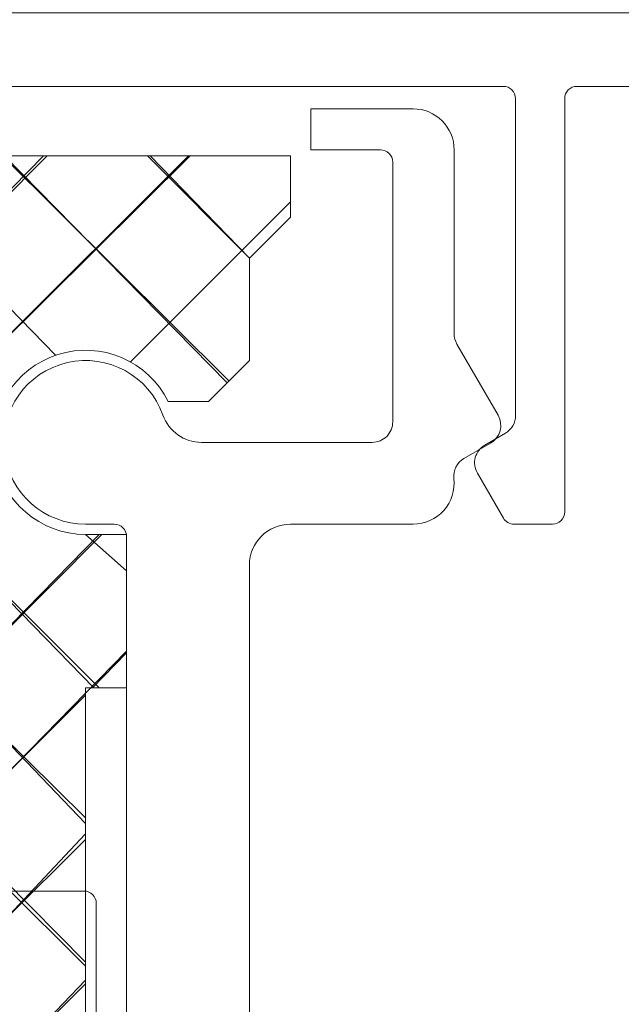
# Model space of a CAD drawing. Header units: inches. Extents: x -647532 to 3008597, y -136987 to 2557681.
# Tile 132 of 153: x 50114 to 50129, y 48798 to 48822. Entities that reach past the tile are written whole.
import ezdxf
from ezdxf import colors
from ezdxf.entities.mleader import LeaderData, LeaderLine
from ezdxf.enums import TextEntityAlignment as Align
from ezdxf.math import Vec2, Vec3

# ---------------------------------------------------------------- set-up
doc = ezdxf.new("R2010")
doc.units = ezdxf.units.IN
doc.header["$MEASUREMENT"] = 0
doc.layers.add('ARCH', color=8, linetype='Continuous')
for name, color, linetype, lineweight in [('FURN', 8, 'Continuous', 5), ('FURN-HATCH', 8, 'Continuous', 5), ('YD-EXTERNAL 1', 8, 'Continuous', 5)]:
    doc.layers.add(name, color=color, linetype=linetype, lineweight=lineweight)
doc.styles.add('ARIAL', font='arial.ttf')
doc.styles.get("Standard").update_dxf_attribs({"font": 'arial.ttf'})

# ---------------------------------------------------------------- blocks, each defined once
blk = doc.blocks.new('BIAL-IT1I-KGD-001-IN-DWG-141 LEVEL 2 - OVERALL FIRE EXIT PLAN$0$A$C4C907AF7')
at = {"lineweight": -3, "ltscale": 1000}
h = blk.add_hatch(dxfattribs=at)
h.set_pattern_fill('ANSI37', color=256, scale=20, angle=-90.00000000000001, style=0)
h.set_pattern_definition([(315, (-27377983.44784665, 26829446.45019762), (1.767766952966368, 1.767766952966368), []), (44.99999999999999, (-27377983.44784665, 26829446.45019762), (-1.767766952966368, 1.767766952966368), [])])
edge = h.paths.add_edge_path()
edge.add_line((63.5001831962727, 124.5619116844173), (64.50018314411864, 124.5619116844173))
edge.add_ellipse((64.50018314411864, 125.0619116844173), major_axis=(0.3535533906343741, -0.3535533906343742), ratio=0.9999999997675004, start_angle=314.9999999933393, end_angle=494.9999999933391)
edge.add_line((64.50018314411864, 125.5619116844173), (67.00018314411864, 125.5619116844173))
edge.add_ellipse((67.00018314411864, 125.0619116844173), major_axis=(0.3535533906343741, -0.3535533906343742), ratio=0.9999999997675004, start_angle=134.9999999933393, end_angle=314.9999999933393)
edge.add_line((67.00018314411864, 124.5619116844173), (67.50018313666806, 124.5619116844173))
edge.add_ellipse((69.00018313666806, 124.5619116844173), major_axis=(1.060660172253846, 1.060660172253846), ratio=0.9999999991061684, start_angle=134.9999999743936, end_angle=225.0000000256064)
edge.add_line((69.00018313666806, 123.0619116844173), (71.00018313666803, 123.0619116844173))
edge.add_ellipse((71.00018313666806, 124.5619116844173), major_axis=(1.060660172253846, -1.060660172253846), ratio=0.999999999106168, start_angle=314.9999999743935, end_angle=405.0000000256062)
edge.add_line((72.50018313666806, 124.5619116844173), (73.00018314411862, 124.5619116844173))
edge.add_ellipse((73.00018314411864, 125.0619116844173), major_axis=(0.3535533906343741, -0.3535533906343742), ratio=0.9999999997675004, start_angle=314.9999999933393, end_angle=494.9999999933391)
edge.add_line((73.00018314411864, 125.5619116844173), (75.50018313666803, 125.5619116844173))
edge.add_ellipse((75.50018313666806, 125.0619116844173), major_axis=(0.3535533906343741, -0.3535533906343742), ratio=0.9999999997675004, start_angle=134.9999999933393, end_angle=314.9999999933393)
edge.add_line((75.50018313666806, 124.5619116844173), (76.50018313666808, 124.5619116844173))
edge.add_line((76.50018313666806, 124.5619116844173), (76.50018312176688, 120.5619116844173))
edge.add_line((76.5001831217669, 120.5619116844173), (74.98688907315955, 120.5619116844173))
edge.add_ellipse((74.98688907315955, 120.0619116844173), major_axis=(0.3535533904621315, -0.3535533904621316), ratio=1, start_angle=135, end_angle=255.0000000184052)
edge.add_line((74.55387637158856, 119.8119116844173), (75.85291448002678, 117.5619116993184))
edge.add_line((75.85291448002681, 117.5619116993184), (74.1431920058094, 117.5619116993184))
edge.add_line((74.1431920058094, 117.5619116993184), (73.02505196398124, 119.545249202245))
edge.add_ellipse((72.14896168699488, 119.0631021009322), major_axis=(0.7071067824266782, -0.7071067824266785), ratio=0.9999999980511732, start_angle=73.82572674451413, end_angle=209.2398824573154)
edge.add_line((71.18655439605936, 119.334712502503), (70.66745572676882, 117.5619116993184))
edge.add_line((70.66745572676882, 117.5619116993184), (69.3259736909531, 117.5619116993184))
edge.add_line((69.3259736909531, 117.5619116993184), (68.98239804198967, 118.6940810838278))
edge.add_ellipse((68.50018309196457, 118.5619117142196), major_axis=(0.3535533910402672, 0.3535533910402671), ratio=0.9999999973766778, start_angle=-29.67233578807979, end_angle=119.6723666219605)
edge.add_line((68.01796807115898, 118.6940808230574), (67.67439251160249, 117.5619116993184))
edge.add_line((67.67439251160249, 117.5619116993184), (66.32597370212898, 117.5619116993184))
edge.add_line((66.32597370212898, 117.5619116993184), (65.9823981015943, 118.6940809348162))
edge.add_ellipse((65.50018311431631, 118.561911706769), major_axis=(0.3535533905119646, 0.3535533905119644), ratio=0.999999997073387, start_angle=-29.67235256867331, end_angle=119.6723608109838)
edge.add_line((65.01796810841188, 118.6940808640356), (64.67439251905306, 117.5619116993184))
edge.add_line((64.67439251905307, 117.5619116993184), (63.5001831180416, 117.5619116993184))
edge.add_line((63.5001831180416, 117.5619116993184), (63.50018319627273, 124.5619116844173))
edge = h.paths.add_edge_path()
edge.add_line((63.5001831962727, 136.5619116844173), (65.0001831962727, 136.5619116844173))
edge.add_line((65.0001831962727, 136.5619116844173), (66.0001831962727, 135.5619116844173))
edge.add_line((66.0001831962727, 135.5619116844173), (68.5001831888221, 135.5619116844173))
edge.add_line((68.50018318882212, 135.5619116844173), (69.50018318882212, 134.5619116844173))
edge.add_line((69.50018318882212, 134.5619116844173), (69.50018318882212, 133.577283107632))
edge.add_ellipse((70.50018317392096, 131.5617186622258), major_axis=(1.590990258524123, -1.590990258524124), ratio=0.9999999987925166, start_angle=161.3877995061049, end_angle=405.0000000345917)
edge.add_line((72.75018317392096, 131.5617186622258), (72.75018317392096, 132.5617186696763))
edge.add_line((72.75018317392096, 132.5617186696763), (76.50018317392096, 132.5617186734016))
edge.add_line((76.50018317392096, 132.5617186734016), (76.50018317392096, 131.5617186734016))
edge.add_line((76.50018317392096, 131.5617186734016), (91.50018322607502, 131.5617186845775))
edge.add_ellipse((91.50018322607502, 130.0617186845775), major_axis=(1.060660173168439, -1.06066017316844), ratio=0.9999999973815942, start_angle=44.9999997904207, end_angle=134.9999999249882, ccw=False)
edge.add_line((93.00018322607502, 130.0617186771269), (93.0001832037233, 124.0617186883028))
edge.add_ellipse((94.00018320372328, 124.0617186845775), major_axis=(0.7071067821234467, 0.7071067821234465), ratio=0.9999999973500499, start_angle=134.9999999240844, end_angle=225.000000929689)
edge.add_line((94.00018321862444, 123.0617186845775), (94.00018323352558, 114.5617186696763))
edge.add_ellipse((94.0001832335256, 114.0617186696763), major_axis=(0.3535533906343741, -0.3535533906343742), ratio=0.9999999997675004, start_angle=134.9999999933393, end_angle=314.9999999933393)
edge.add_line((94.0001832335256, 113.5617186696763), (97.0001831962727, 113.5617186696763))
edge.add_ellipse((97.0001831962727, 115.5617186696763), major_axis=(1.414213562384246, -1.414213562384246), ratio=0.999999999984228, start_angle=314.9999999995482, end_angle=404.9999997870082)
edge.add_line((99.0001831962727, 115.5617186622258), (99.00018320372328, 117.5617187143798))
edge.add_line((99.00018320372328, 117.5617187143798), (97.00018320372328, 117.5617187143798))
edge.add_ellipse((97.00018320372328, 118.0617187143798), major_axis=(0.3535533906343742, 0.3535533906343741), ratio=0.9999999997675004, start_angle=45.000000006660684, end_angle=225.0000000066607, ccw=False)
edge.add_line((97.00018320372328, 118.5617187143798), (99.00018320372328, 118.5617187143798))
edge.add_line((99.00018320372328, 118.5617187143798), (99.00018320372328, 120.5617187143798))
edge.add_line((99.00018320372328, 120.5617187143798), (97.00018320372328, 120.5617187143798))
edge.add_ellipse((97.00018320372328, 121.0617187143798), major_axis=(0.3535533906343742, 0.3535533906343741), ratio=0.9999999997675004, start_angle=45.000000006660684, end_angle=225.0000000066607, ccw=False)
edge.add_line((97.00018320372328, 121.5617187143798), (99.00018320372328, 121.5617187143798))
edge.add_line((99.00018320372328, 121.5617187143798), (99.00018320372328, 122.5617187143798))
edge.add_ellipse((100.0001832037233, 122.5617187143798), major_axis=(0.7071067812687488, -0.7071067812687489), ratio=0.9999999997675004, start_angle=45.000000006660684, end_angle=225.0000000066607, ccw=False)
edge.add_line((101.0001832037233, 122.5617187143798), (101.0001832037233, 121.5617187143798))
edge.add_line((101.0001832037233, 121.5617187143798), (103.0001832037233, 121.5617187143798))
edge.add_ellipse((103.0001832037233, 121.0617187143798), major_axis=(0.3535533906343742, 0.3535533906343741), ratio=0.9999999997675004, start_angle=-134.9999999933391, end_angle=45.000000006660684, ccw=False)
edge.add_line((103.0001832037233, 120.5617187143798), (101.0001832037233, 120.5617187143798))
edge.add_line((101.0001832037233, 120.5617187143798), (101.0001832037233, 118.5617187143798))
edge.add_line((101.0001832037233, 118.5617187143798), (103.0001832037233, 118.5617187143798))
edge.add_ellipse((103.0001832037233, 118.0617187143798), major_axis=(0.3535533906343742, 0.3535533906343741), ratio=0.9999999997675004, start_angle=-134.9999999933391, end_angle=45.000000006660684, ccw=False)
edge.add_line((103.0001832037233, 117.5617187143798), (101.0001832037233, 117.5617187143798))
edge.add_line((101.0001832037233, 117.5617187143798), (101.0001832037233, 115.5617186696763))
edge.add_ellipse((103.0001832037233, 115.5617186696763), major_axis=(1.414213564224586, -1.414213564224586), ratio=0.9999999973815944, start_angle=225.0000000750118, end_angle=314.9999999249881)
edge.add_line((103.0001832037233, 113.5617186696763), (106.0001832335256, 113.5617186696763))
edge.add_ellipse((106.0001838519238, 114.0617186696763), major_axis=(0.3535533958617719, -0.353553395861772), ratio=0.999999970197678, start_angle=314.9999282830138, end_angle=495.0000734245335)
edge.add_line((106.0001832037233, 114.5617186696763), (106.0001831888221, 123.0617186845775))
edge.add_ellipse((106.0001832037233, 124.0617186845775), major_axis=(0.7071067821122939, 0.7071067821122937), ratio=0.9999999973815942, start_angle=224.9999992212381, end_angle=314.9999994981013)
edge.add_line((107.0001832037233, 124.0617186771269), (107.0001832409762, 130.0617186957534))
edge.add_ellipse((108.5001832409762, 130.0617186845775), major_axis=(1.060660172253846, -1.060660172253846), ratio=0.9999999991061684, start_angle=134.9999999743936, end_angle=224.9999995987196, ccw=False)
edge.add_line((108.5001832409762, 131.5617186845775), (123.5001832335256, 131.5617186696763))
edge.add_line((123.5001832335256, 131.5617186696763), (123.5001832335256, 132.5617186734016))
edge.add_line((123.5001832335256, 132.5617186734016), (127.2501832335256, 132.5617186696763))
edge.add_line((127.2501832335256, 132.5617186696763), (127.2501832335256, 131.5617186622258))
edge.add_ellipse((129.5001832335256, 131.5617186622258), major_axis=(1.590990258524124, 1.590990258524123), ratio=0.9999999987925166, start_angle=134.9999999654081, end_angle=378.612200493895)
edge.add_line((130.5001832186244, 133.577283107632), (130.5001832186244, 134.5619116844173))
edge.add_line((130.5001832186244, 134.5619116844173), (131.5001832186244, 135.5619116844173))
edge.add_line((131.5001832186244, 135.5619116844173), (134.0001832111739, 135.5619116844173))
edge.add_line((134.0001832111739, 135.5619116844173), (135.0001832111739, 136.5619116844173))
edge.add_line((135.0001832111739, 136.5619116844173), (136.5001832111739, 136.5619116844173))
edge.add_line((136.5001832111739, 136.5619116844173), (136.5001832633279, 125.5619116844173))
edge.add_line((136.5001832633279, 125.5619116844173), (135.5001832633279, 125.5619116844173))
edge.add_line((135.5001832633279, 125.5619116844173), (132.5001832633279, 125.5619116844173))
edge.add_ellipse((131.0001832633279, 125.5619116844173), major_axis=(1.060660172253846, 1.060660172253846), ratio=0.9999999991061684, start_angle=-45.00000002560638, end_angle=45.00000002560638)
edge.add_line((131.0001832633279, 127.0619116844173), (129.0001832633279, 127.0619116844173))
edge.add_ellipse((129.0001832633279, 125.5619116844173), major_axis=(1.060660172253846, -1.060660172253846), ratio=0.999999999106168, start_angle=134.9999999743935, end_angle=225.0000000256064)
edge.add_line((127.5001832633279, 125.5619116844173), (123.5001832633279, 125.5619116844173))
edge.add_line((123.5001832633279, 125.5619116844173), (123.5001832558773, 127.5618151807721))
edge.add_ellipse((121.5002797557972, 127.5618151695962), major_axis=(1.41414532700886, -1.414145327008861), ratio=0.999999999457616, start_angle=45.00000033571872, end_angle=134.999999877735)
edge.add_line((121.5002797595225, 129.5617186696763), (109.7072899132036, 129.5617186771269))
edge.add_line((109.7072899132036, 129.5617186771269), (109.3541500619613, 129.9148585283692))
edge.add_ellipse((108.9996314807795, 129.562272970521), major_axis=(0.002760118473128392, 0.4999925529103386), ratio=0.9999993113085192, start_angle=-44.84036206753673, end_angle=134.7895539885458)
edge.add_line((108.6428428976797, 129.2119846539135), (108.6428266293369, 129.2119683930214))
edge.add_line((108.6428266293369, 129.2119683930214), (109.0001831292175, 128.8546118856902))
edge.add_line((109.0001831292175, 128.8546118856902), (109.0001832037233, 112.0919117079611))
edge.add_line((109.0001832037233, 112.0919117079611), (107.5001832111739, 110.5919117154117))
edge.add_line((107.5001832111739, 110.5919117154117), (103.0001832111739, 110.5919117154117))
edge.add_line((103.0001832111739, 110.5919117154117), (102.0001831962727, 111.5919117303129))
edge.add_line((102.0001831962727, 111.5919117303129), (98.00018322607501, 111.5919117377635))
edge.add_line((98.00018322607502, 111.5919117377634), (97.00018319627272, 110.5919117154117))
edge.add_line((97.0001831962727, 110.5919117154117), (92.5001831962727, 110.5919117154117))
edge.add_line((92.5001831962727, 110.5919117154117), (91.0001831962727, 112.0919117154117))
edge.add_line((91.0001831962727, 112.0919117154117), (91.0001832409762, 128.8546117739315))
edge.add_line((91.00018324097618, 128.8546117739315), (91.35753985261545, 129.2119683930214))
edge.add_line((91.35753985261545, 129.2119683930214), (91.3575235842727, 129.2119846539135))
edge.add_ellipse((91.00073500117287, 129.562272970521), major_axis=(0.002760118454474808, -0.4999925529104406), ratio=0.9999993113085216, start_angle=45.21044601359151, end_angle=224.8403620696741)
edge.add_line((90.6462164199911, 129.9148585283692), (90.29307656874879, 129.5617186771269))
edge.add_line((90.2930765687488, 129.5617186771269), (78.50008672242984, 129.5617186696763))
edge.add_ellipse((78.50008672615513, 127.5618151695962), major_axis=(1.414145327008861, 1.41414532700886), ratio=0.999999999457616, start_angle=45.00000012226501, end_angle=134.999999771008)
edge.add_line((76.50018322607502, 127.5618151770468), (76.50018321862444, 125.5619116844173))
edge.add_line((76.50018321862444, 125.5619116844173), (75.50018313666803, 125.5619116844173))
edge.add_line((75.50018313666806, 125.5619116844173), (72.50018314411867, 125.5619116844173))
edge.add_ellipse((71.00018314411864, 125.5619116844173), major_axis=(1.060660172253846, 1.060660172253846), ratio=0.9999999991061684, start_angle=-45.00000002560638, end_angle=45.00000002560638)
edge.add_line((71.00018314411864, 127.0619116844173), (69.00018314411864, 127.0619116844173))
edge.add_ellipse((69.00018314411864, 125.5619116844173), major_axis=(1.060660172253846, -1.060660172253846), ratio=0.999999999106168, start_angle=134.9999999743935, end_angle=225.0000000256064)
edge.add_line((67.50018314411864, 125.5619116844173), (67.00018314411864, 125.5619116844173))
edge.add_line((67.00018314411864, 125.5619116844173), (64.50018320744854, 125.5619116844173))
edge.add_line((64.50018320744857, 125.5619116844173), (63.50018314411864, 125.5619116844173))
edge.add_line((63.50018314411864, 125.5619116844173), (63.50018319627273, 136.5619116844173))
edge = h.paths.add_edge_path()
edge.add_line((123.5001832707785, 124.5619116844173), (124.5001832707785, 124.5619116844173))
edge.add_ellipse((124.5001832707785, 125.0619116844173), major_axis=(0.3535533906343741, -0.3535533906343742), ratio=0.9999999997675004, start_angle=314.9999999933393, end_angle=494.9999999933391)
edge.add_line((124.5001832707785, 125.5619116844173), (127.0001832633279, 125.5619116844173))
edge.add_ellipse((127.0001832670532, 125.061911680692), major_axis=(0.3535533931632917, -0.3535533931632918), ratio=0.9999999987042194, start_angle=135.0000003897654, end_angle=224.9906755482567)
edge.add_ellipse((127.0001832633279, 125.0619116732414), major_axis=(0.3535533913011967, 0.3535533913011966), ratio=0.9999999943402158, start_angle=134.9906744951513, end_angle=225.0000001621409)
edge.add_line((127.0001832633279, 124.5619116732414), (127.5001832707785, 124.5619116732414))
edge.add_ellipse((129.0001832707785, 124.5619116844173), major_axis=(1.060660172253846, 1.060660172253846), ratio=0.9999999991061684, start_angle=135.0000004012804, end_angle=225.0000000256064)
edge.add_line((129.0001832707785, 123.0619116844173), (131.0001832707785, 123.0619116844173))
edge.add_ellipse((131.0001832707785, 124.5619116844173), major_axis=(1.060660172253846, -1.060660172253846), ratio=0.999999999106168, start_angle=314.9999999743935, end_angle=405.0000000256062)
edge.add_line((132.5001832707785, 124.5619116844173), (133.0001832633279, 124.5619116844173))
edge.add_ellipse((133.0001832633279, 125.0619116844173), major_axis=(0.3535533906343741, -0.3535533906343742), ratio=0.9999999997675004, start_angle=314.9999999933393, end_angle=494.9999999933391)
edge.add_line((133.0001832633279, 125.5619116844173), (135.5001832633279, 125.5619116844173))
edge.add_ellipse((135.5001832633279, 125.0619116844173), major_axis=(0.3535533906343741, -0.3535533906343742), ratio=0.9999999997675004, start_angle=134.9999999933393, end_angle=314.9999999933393)
edge.add_line((135.5001832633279, 124.5619116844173), (136.5001832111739, 124.5619116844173))
edge.add_line((136.5001832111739, 124.5619116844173), (136.500183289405, 117.5619116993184))
edge.add_line((136.500183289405, 117.5619116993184), (135.3259738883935, 117.5619116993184))
edge.add_line((135.3259738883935, 117.5619116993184), (134.9823982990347, 118.6940808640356))
edge.add_ellipse((134.5001832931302, 118.561911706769), major_axis=(0.3535533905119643, -0.3535533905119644), ratio=0.999999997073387, start_angle=60.32763918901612, end_angle=209.6723525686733)
edge.add_line((134.0179683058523, 118.6940809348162), (133.6743927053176, 117.5619116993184))
edge.add_line((133.6743927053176, 117.5619116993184), (132.3259738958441, 117.5619116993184))
edge.add_line((132.3259738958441, 117.5619116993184), (131.9823983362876, 118.6940808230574))
edge.add_ellipse((131.500183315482, 118.5619117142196), major_axis=(0.3535533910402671, -0.3535533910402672), ratio=0.9999999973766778, start_angle=60.32763337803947, end_angle=209.6723357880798)
edge.add_line((131.0179683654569, 118.6940810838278), (130.6743927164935, 117.5619116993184))
edge.add_line((130.6743927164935, 117.5619116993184), (129.3329106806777, 117.5619116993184))
edge.add_line((129.3329106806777, 117.5619116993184), (128.8138120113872, 119.334712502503))
edge.add_ellipse((127.8514047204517, 119.0631021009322), major_axis=(0.7071067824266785, 0.7071067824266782), ratio=0.9999999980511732, start_angle=-29.23988245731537, end_angle=106.1742732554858)
edge.add_line((126.9753144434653, 119.545249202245), (125.8571744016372, 117.5619116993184))
edge.add_line((125.8571744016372, 117.5619116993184), (124.1474519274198, 117.5619116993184))
edge.add_line((124.1474519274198, 117.5619116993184), (125.446490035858, 119.8119116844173))
edge.add_ellipse((125.013477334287, 120.0619116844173), major_axis=(0.3535533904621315, -0.3535533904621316), ratio=1, start_angle=14.99999998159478, end_angle=135)
edge.add_line((125.013477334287, 120.5619116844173), (123.5001832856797, 120.5619116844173))
edge.add_line((123.5001832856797, 120.5619116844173), (123.5001832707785, 124.5619116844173))
h = blk.add_hatch(dxfattribs=at)
h.set_pattern_fill('ANSI37', color=256, scale=20, angle=-90.00000000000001, style=0)
h.set_pattern_definition([(315, (-27377983.44784666, 26829446.45019761), (1.767766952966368, 1.767766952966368), []), (44.99999999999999, (-27377983.44784666, 26829446.45019761), (-1.767766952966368, 1.767766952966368), [])])
edge = h.paths.add_edge_path()
edge.add_line((63.50018319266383, 124.5619116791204), (64.50018314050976, 124.5619116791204))
edge.add_ellipse((64.50018314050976, 125.0619116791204), major_axis=(0.3535533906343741, -0.3535533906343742), ratio=0.9999999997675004, start_angle=314.9999999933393, end_angle=494.9999999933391)
edge.add_line((64.50018314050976, 125.5619116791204), (67.00018314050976, 125.5619116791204))
edge.add_ellipse((67.00018314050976, 125.0619116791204), major_axis=(0.3535533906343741, -0.3535533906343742), ratio=0.9999999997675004, start_angle=134.9999999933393, end_angle=314.9999999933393)
edge.add_line((67.00018314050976, 124.5619116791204), (67.50018313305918, 124.5619116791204))
edge.add_ellipse((69.00018313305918, 124.5619116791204), major_axis=(1.060660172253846, 1.060660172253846), ratio=0.9999999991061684, start_angle=134.9999999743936, end_angle=225.0000000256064)
edge.add_line((69.00018313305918, 123.0619116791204), (71.00018313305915, 123.0619116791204))
edge.add_ellipse((71.00018313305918, 124.5619116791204), major_axis=(1.060660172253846, -1.060660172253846), ratio=0.999999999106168, start_angle=314.9999999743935, end_angle=405.0000000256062)
edge.add_line((72.50018313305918, 124.5619116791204), (73.00018314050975, 124.5619116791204))
edge.add_ellipse((73.00018314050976, 125.0619116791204), major_axis=(0.3535533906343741, -0.3535533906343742), ratio=0.9999999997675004, start_angle=314.9999999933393, end_angle=494.9999999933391)
edge.add_line((73.00018314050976, 125.5619116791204), (75.50018313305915, 125.5619116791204))
edge.add_ellipse((75.50018313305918, 125.0619116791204), major_axis=(0.3535533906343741, -0.3535533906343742), ratio=0.9999999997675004, start_angle=134.9999999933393, end_angle=314.9999999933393)
edge.add_line((75.50018313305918, 124.5619116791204), (76.50018313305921, 124.5619116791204))
edge.add_line((76.50018313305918, 124.5619116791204), (76.500183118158, 120.5619116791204))
edge.add_line((76.50018311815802, 120.5619116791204), (74.98688906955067, 120.5619116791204))
edge.add_ellipse((74.98688906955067, 120.0619116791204), major_axis=(0.3535533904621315, -0.3535533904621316), ratio=1, start_angle=135, end_angle=255.0000000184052)
edge.add_line((74.55387636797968, 119.8119116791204), (75.85291447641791, 117.5619116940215))
edge.add_line((75.85291447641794, 117.5619116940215), (74.14319200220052, 117.5619116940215))
edge.add_line((74.14319200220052, 117.5619116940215), (73.02505196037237, 119.5452491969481))
edge.add_ellipse((72.148961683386, 119.0631020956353), major_axis=(0.7071067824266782, -0.7071067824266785), ratio=0.9999999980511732, start_angle=73.82572674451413, end_angle=209.2398824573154)
edge.add_line((71.18655439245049, 119.3347124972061), (70.66745572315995, 117.5619116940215))
edge.add_line((70.66745572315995, 117.5619116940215), (69.32597368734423, 117.5619116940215))
edge.add_line((69.32597368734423, 117.5619116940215), (68.9823980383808, 118.6940810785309))
edge.add_ellipse((68.5001830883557, 118.5619117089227), major_axis=(0.3535533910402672, 0.3535533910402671), ratio=0.9999999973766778, start_angle=-29.67233578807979, end_angle=119.6723666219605)
edge.add_line((68.0179680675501, 118.6940808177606), (67.67439250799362, 117.5619116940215))
edge.add_line((67.67439250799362, 117.5619116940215), (66.3259736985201, 117.5619116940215))
edge.add_line((66.3259736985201, 117.5619116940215), (65.98239809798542, 118.6940809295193))
edge.add_ellipse((65.50018311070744, 118.5619117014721), major_axis=(0.3535533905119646, 0.3535533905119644), ratio=0.999999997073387, start_angle=-29.67235256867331, end_angle=119.6723608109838)
edge.add_line((65.017968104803, 118.6940808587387), (64.67439251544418, 117.5619116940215))
edge.add_line((64.6743925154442, 117.5619116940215), (63.50018311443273, 117.5619116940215))
edge.add_line((63.50018311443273, 117.5619116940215), (63.50018319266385, 124.5619116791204))
edge = h.paths.add_edge_path()
edge.add_line((63.50018319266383, 136.5619116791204), (65.00018319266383, 136.5619116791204))
edge.add_line((65.00018319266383, 136.5619116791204), (66.00018319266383, 135.5619116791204))
edge.add_line((66.00018319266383, 135.5619116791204), (68.50018318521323, 135.5619116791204))
edge.add_line((68.50018318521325, 135.5619116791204), (69.50018318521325, 134.5619116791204))
edge.add_line((69.50018318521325, 134.5619116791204), (69.50018318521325, 133.5772831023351))
edge.add_ellipse((70.50018317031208, 131.5617186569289), major_axis=(1.590990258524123, -1.590990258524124), ratio=0.9999999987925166, start_angle=161.3877995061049, end_angle=405.0000000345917)
edge.add_line((72.75018317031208, 131.5617186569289), (72.75018317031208, 132.5617186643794))
edge.add_line((72.75018317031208, 132.5617186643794), (76.50018317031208, 132.5617186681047))
edge.add_line((76.50018317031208, 132.5617186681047), (76.50018317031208, 131.5617186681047))
edge.add_line((76.50018317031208, 131.5617186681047), (91.50018322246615, 131.5617186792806))
edge.add_ellipse((91.50018322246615, 130.0617186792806), major_axis=(1.060660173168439, -1.06066017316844), ratio=0.9999999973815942, start_angle=44.9999997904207, end_angle=134.9999999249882, ccw=False)
edge.add_line((93.00018322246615, 130.06171867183), (93.00018320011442, 124.0617186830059))
edge.add_ellipse((94.0001832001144, 124.0617186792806), major_axis=(0.7071067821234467, 0.7071067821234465), ratio=0.9999999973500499, start_angle=134.9999999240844, end_angle=225.000000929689)
edge.add_line((94.00018321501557, 123.0617186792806), (94.0001832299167, 114.5617186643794))
edge.add_ellipse((94.00018322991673, 114.0617186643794), major_axis=(0.3535533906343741, -0.3535533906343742), ratio=0.9999999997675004, start_angle=134.9999999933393, end_angle=314.9999999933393)
edge.add_line((94.00018322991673, 113.5617186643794), (97.00018319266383, 113.5617186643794))
edge.add_ellipse((97.00018319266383, 115.5617186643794), major_axis=(1.414213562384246, -1.414213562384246), ratio=0.999999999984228, start_angle=314.9999999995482, end_angle=404.9999997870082)
edge.add_line((99.00018319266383, 115.5617186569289), (99.0001832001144, 117.5617187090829))
edge.add_line((99.0001832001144, 117.5617187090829), (97.0001832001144, 117.5617187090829))
edge.add_ellipse((97.0001832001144, 118.0617187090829), major_axis=(0.3535533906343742, 0.3535533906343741), ratio=0.9999999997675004, start_angle=45.000000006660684, end_angle=225.0000000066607, ccw=False)
edge.add_line((97.0001832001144, 118.5617187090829), (99.0001832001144, 118.5617187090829))
edge.add_line((99.0001832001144, 118.5617187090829), (99.0001832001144, 120.5617187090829))
edge.add_line((99.0001832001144, 120.5617187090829), (97.0001832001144, 120.5617187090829))
edge.add_ellipse((97.0001832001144, 121.0617187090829), major_axis=(0.3535533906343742, 0.3535533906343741), ratio=0.9999999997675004, start_angle=45.000000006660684, end_angle=225.0000000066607, ccw=False)
edge.add_line((97.0001832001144, 121.5617187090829), (99.0001832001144, 121.5617187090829))
edge.add_line((99.0001832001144, 121.5617187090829), (99.0001832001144, 122.5617187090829))
edge.add_ellipse((100.0001832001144, 122.5617187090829), major_axis=(0.7071067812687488, -0.7071067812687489), ratio=0.9999999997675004, start_angle=45.000000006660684, end_angle=225.0000000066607, ccw=False)
edge.add_line((101.0001832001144, 122.5617187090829), (101.0001832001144, 121.5617187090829))
edge.add_line((101.0001832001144, 121.5617187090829), (103.0001832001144, 121.5617187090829))
edge.add_ellipse((103.0001832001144, 121.0617187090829), major_axis=(0.3535533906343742, 0.3535533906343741), ratio=0.9999999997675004, start_angle=-134.9999999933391, end_angle=45.000000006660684, ccw=False)
edge.add_line((103.0001832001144, 120.5617187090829), (101.0001832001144, 120.5617187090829))
edge.add_line((101.0001832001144, 120.5617187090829), (101.0001832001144, 118.5617187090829))
edge.add_line((101.0001832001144, 118.5617187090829), (103.0001832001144, 118.5617187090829))
edge.add_ellipse((103.0001832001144, 118.0617187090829), major_axis=(0.3535533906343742, 0.3535533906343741), ratio=0.9999999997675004, start_angle=-134.9999999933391, end_angle=45.000000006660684, ccw=False)
edge.add_line((103.0001832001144, 117.5617187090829), (101.0001832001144, 117.5617187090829))
edge.add_line((101.0001832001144, 117.5617187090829), (101.0001832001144, 115.5617186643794))
edge.add_ellipse((103.0001832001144, 115.5617186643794), major_axis=(1.414213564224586, -1.414213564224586), ratio=0.9999999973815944, start_angle=225.0000000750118, end_angle=314.9999999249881)
edge.add_line((103.0001832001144, 113.5617186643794), (106.0001832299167, 113.5617186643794))
edge.add_ellipse((106.0001838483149, 114.0617186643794), major_axis=(0.3535533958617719, -0.353553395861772), ratio=0.999999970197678, start_angle=314.9999282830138, end_angle=495.0000734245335)
edge.add_line((106.0001832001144, 114.5617186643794), (106.0001831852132, 123.0617186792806))
edge.add_ellipse((106.0001832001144, 124.0617186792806), major_axis=(0.7071067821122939, 0.7071067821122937), ratio=0.9999999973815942, start_angle=224.9999992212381, end_angle=314.9999994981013)
edge.add_line((107.0001832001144, 124.06171867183), (107.0001832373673, 130.0617186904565))
edge.add_ellipse((108.5001832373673, 130.0617186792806), major_axis=(1.060660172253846, -1.060660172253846), ratio=0.9999999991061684, start_angle=134.9999999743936, end_angle=224.9999995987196, ccw=False)
edge.add_line((108.5001832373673, 131.5617186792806), (123.5001832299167, 131.5617186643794))
edge.add_line((123.5001832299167, 131.5617186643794), (123.5001832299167, 132.5617186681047))
edge.add_line((123.5001832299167, 132.5617186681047), (127.2501832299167, 132.5617186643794))
edge.add_line((127.2501832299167, 132.5617186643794), (127.2501832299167, 131.5617186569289))
edge.add_ellipse((129.5001832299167, 131.5617186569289), major_axis=(1.590990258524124, 1.590990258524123), ratio=0.9999999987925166, start_angle=134.9999999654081, end_angle=378.612200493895)
edge.add_line((130.5001832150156, 133.5772831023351), (130.5001832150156, 134.5619116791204))
edge.add_line((130.5001832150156, 134.5619116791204), (131.5001832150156, 135.5619116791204))
edge.add_line((131.5001832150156, 135.5619116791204), (134.000183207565, 135.5619116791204))
edge.add_line((134.000183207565, 135.5619116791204), (135.000183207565, 136.5619116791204))
edge.add_line((135.000183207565, 136.5619116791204), (136.500183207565, 136.5619116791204))
edge.add_line((136.500183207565, 136.5619116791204), (136.5001832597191, 125.5619116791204))
edge.add_line((136.5001832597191, 125.5619116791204), (135.5001832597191, 125.5619116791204))
edge.add_line((135.5001832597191, 125.5619116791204), (132.5001832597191, 125.5619116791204))
edge.add_ellipse((131.0001832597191, 125.5619116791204), major_axis=(1.060660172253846, 1.060660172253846), ratio=0.9999999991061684, start_angle=-45.00000002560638, end_angle=45.00000002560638)
edge.add_line((131.0001832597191, 127.0619116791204), (129.0001832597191, 127.0619116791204))
edge.add_ellipse((129.0001832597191, 125.5619116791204), major_axis=(1.060660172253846, -1.060660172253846), ratio=0.999999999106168, start_angle=134.9999999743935, end_angle=225.0000000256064)
edge.add_line((127.5001832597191, 125.5619116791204), (123.5001832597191, 125.5619116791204))
edge.add_line((123.5001832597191, 125.5619116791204), (123.5001832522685, 127.5618151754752))
edge.add_ellipse((121.5002797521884, 127.5618151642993), major_axis=(1.41414532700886, -1.414145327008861), ratio=0.999999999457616, start_angle=45.00000033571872, end_angle=134.999999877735)
edge.add_line((121.5002797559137, 129.5617186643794), (109.7072899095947, 129.56171867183))
edge.add_line((109.7072899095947, 129.56171867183), (109.3541500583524, 129.9148585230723))
edge.add_ellipse((108.9996314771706, 129.5622729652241), major_axis=(0.002760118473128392, 0.4999925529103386), ratio=0.9999993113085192, start_angle=-44.84036206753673, end_angle=134.7895539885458)
edge.add_line((108.6428428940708, 129.2119846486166), (108.642826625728, 129.2119683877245))
edge.add_line((108.642826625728, 129.2119683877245), (109.0001831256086, 128.8546118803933))
edge.add_line((109.0001831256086, 128.8546118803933), (109.0001832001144, 112.0919117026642))
edge.add_line((109.0001832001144, 112.0919117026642), (107.500183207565, 110.5919117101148))
edge.add_line((107.500183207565, 110.5919117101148), (103.000183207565, 110.5919117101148))
edge.add_line((103.000183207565, 110.5919117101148), (102.0001831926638, 111.591911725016))
edge.add_line((102.0001831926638, 111.591911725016), (98.00018322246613, 111.5919117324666))
edge.add_line((98.00018322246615, 111.5919117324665), (97.00018319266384, 110.5919117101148))
edge.add_line((97.00018319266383, 110.5919117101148), (92.50018319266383, 110.5919117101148))
edge.add_line((92.50018319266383, 110.5919117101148), (91.00018319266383, 112.0919117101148))
edge.add_line((91.00018319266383, 112.0919117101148), (91.00018323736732, 128.8546117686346))
edge.add_line((91.00018323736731, 128.8546117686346), (91.35753984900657, 129.2119683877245))
edge.add_line((91.35753984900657, 129.2119683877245), (91.35752358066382, 129.2119846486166))
edge.add_ellipse((91.000734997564, 129.5622729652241), major_axis=(0.002760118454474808, -0.4999925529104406), ratio=0.9999993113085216, start_angle=45.21044601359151, end_angle=224.8403620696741)
edge.add_line((90.64621641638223, 129.9148585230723), (90.29307656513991, 129.56171867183))
edge.add_line((90.29307656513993, 129.56171867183), (78.50008671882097, 129.5617186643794))
edge.add_ellipse((78.50008672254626, 127.5618151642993), major_axis=(1.414145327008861, 1.41414532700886), ratio=0.999999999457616, start_angle=45.00000012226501, end_angle=134.999999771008)
edge.add_line((76.50018322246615, 127.5618151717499), (76.50018321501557, 125.5619116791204))
edge.add_line((76.50018321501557, 125.5619116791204), (75.50018313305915, 125.5619116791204))
edge.add_line((75.50018313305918, 125.5619116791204), (72.50018314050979, 125.5619116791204))
edge.add_ellipse((71.00018314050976, 125.5619116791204), major_axis=(1.060660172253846, 1.060660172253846), ratio=0.9999999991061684, start_angle=-45.00000002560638, end_angle=45.00000002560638)
edge.add_line((71.00018314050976, 127.0619116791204), (69.00018314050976, 127.0619116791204))
edge.add_ellipse((69.00018314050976, 125.5619116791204), major_axis=(1.060660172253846, -1.060660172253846), ratio=0.999999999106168, start_angle=134.9999999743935, end_angle=225.0000000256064)
edge.add_line((67.50018314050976, 125.5619116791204), (67.00018314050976, 125.5619116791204))
edge.add_line((67.00018314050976, 125.5619116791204), (64.50018320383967, 125.5619116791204))
edge.add_line((64.5001832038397, 125.5619116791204), (63.50018314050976, 125.5619116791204))
edge.add_line((63.50018314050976, 125.5619116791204), (63.50018319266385, 136.5619116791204))
edge = h.paths.add_edge_path()
edge.add_line((123.5001832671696, 124.5619116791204), (124.5001832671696, 124.5619116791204))
edge.add_ellipse((124.5001832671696, 125.0619116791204), major_axis=(0.3535533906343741, -0.3535533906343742), ratio=0.9999999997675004, start_angle=314.9999999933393, end_angle=494.9999999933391)
edge.add_line((124.5001832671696, 125.5619116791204), (127.0001832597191, 125.5619116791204))
edge.add_ellipse((127.0001832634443, 125.0619116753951), major_axis=(0.3535533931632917, -0.3535533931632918), ratio=0.9999999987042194, start_angle=135.0000003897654, end_angle=224.9906755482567)
edge.add_ellipse((127.0001832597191, 125.0619116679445), major_axis=(0.3535533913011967, 0.3535533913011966), ratio=0.9999999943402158, start_angle=134.9906744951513, end_angle=225.0000001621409)
edge.add_line((127.0001832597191, 124.5619116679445), (127.5001832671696, 124.5619116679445))
edge.add_ellipse((129.0001832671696, 124.5619116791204), major_axis=(1.060660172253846, 1.060660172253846), ratio=0.9999999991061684, start_angle=135.0000004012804, end_angle=225.0000000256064)
edge.add_line((129.0001832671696, 123.0619116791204), (131.0001832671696, 123.0619116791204))
edge.add_ellipse((131.0001832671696, 124.5619116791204), major_axis=(1.060660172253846, -1.060660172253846), ratio=0.999999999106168, start_angle=314.9999999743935, end_angle=405.0000000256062)
edge.add_line((132.5001832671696, 124.5619116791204), (133.0001832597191, 124.5619116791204))
edge.add_ellipse((133.0001832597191, 125.0619116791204), major_axis=(0.3535533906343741, -0.3535533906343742), ratio=0.9999999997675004, start_angle=314.9999999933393, end_angle=494.9999999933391)
edge.add_line((133.0001832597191, 125.5619116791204), (135.5001832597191, 125.5619116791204))
edge.add_ellipse((135.5001832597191, 125.0619116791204), major_axis=(0.3535533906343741, -0.3535533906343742), ratio=0.9999999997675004, start_angle=134.9999999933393, end_angle=314.9999999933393)
edge.add_line((135.5001832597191, 124.5619116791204), (136.500183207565, 124.5619116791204))
edge.add_line((136.500183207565, 124.5619116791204), (136.5001832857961, 117.5619116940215))
edge.add_line((136.5001832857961, 117.5619116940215), (135.3259738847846, 117.5619116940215))
edge.add_line((135.3259738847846, 117.5619116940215), (134.9823982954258, 118.6940808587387))
edge.add_ellipse((134.5001832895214, 118.5619117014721), major_axis=(0.3535533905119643, -0.3535533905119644), ratio=0.999999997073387, start_angle=60.32763918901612, end_angle=209.6723525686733)
edge.add_line((134.0179683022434, 118.6940809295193), (133.6743927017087, 117.5619116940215))
edge.add_line((133.6743927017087, 117.5619116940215), (132.3259738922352, 117.5619116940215))
edge.add_line((132.3259738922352, 117.5619116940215), (131.9823983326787, 118.6940808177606))
edge.add_ellipse((131.5001833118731, 118.5619117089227), major_axis=(0.3535533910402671, -0.3535533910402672), ratio=0.9999999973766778, start_angle=60.32763337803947, end_angle=209.6723357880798)
edge.add_line((131.017968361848, 118.6940810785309), (130.6743927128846, 117.5619116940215))
edge.add_line((130.6743927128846, 117.5619116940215), (129.3329106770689, 117.5619116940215))
edge.add_line((129.3329106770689, 117.5619116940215), (128.8138120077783, 119.3347124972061))
edge.add_ellipse((127.8514047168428, 119.0631020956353), major_axis=(0.7071067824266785, 0.7071067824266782), ratio=0.9999999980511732, start_angle=-29.23988245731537, end_angle=106.1742732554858)
edge.add_line((126.9753144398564, 119.5452491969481), (125.8571743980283, 117.5619116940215))
edge.add_line((125.8571743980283, 117.5619116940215), (124.1474519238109, 117.5619116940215))
edge.add_line((124.1474519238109, 117.5619116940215), (125.4464900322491, 119.8119116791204))
edge.add_ellipse((125.0134773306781, 120.0619116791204), major_axis=(0.3535533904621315, -0.3535533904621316), ratio=1, start_angle=14.99999998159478, end_angle=135)
edge.add_line((125.0134773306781, 120.5619116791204), (123.5001832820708, 120.5619116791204))
edge.add_line((123.5001832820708, 120.5619116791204), (123.5001832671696, 124.5619116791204))
at = {"linetype": 'ByBlock'}
blk.add_lwpolyline([(114.0001832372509, 135.5617186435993), (126.5001832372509, 135.561718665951, 0.4142135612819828), (127.5001832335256, 136.561718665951), (127.5001832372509, 139.5617186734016, -0.4482795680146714), (128.6148234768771, 140.5551257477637, 0.2989820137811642), (129.1051563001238, 140.801829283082), (129.4795351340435, 141.4502724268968, -0.414213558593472), (130.1625478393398, 141.6332851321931), (131.9025299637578, 140.6287059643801, 0.1316524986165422), (132.1525299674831, 140.561718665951), (136.6501832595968, 140.5617186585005, -0.4142135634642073), (137.6501832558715, 139.5617186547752), (137.6501832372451, 137.061718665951), (136.6501832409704, 137.061718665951), (136.6501832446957, 138.761718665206, 0.4142135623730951), (136.3501832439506, 139.061718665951), (130.0001832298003, 139.0617186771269, 0.4142135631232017), (129.5001832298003, 138.5617186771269), (129.5001832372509, 134.3901457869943, 0.3178372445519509), (130.166849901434, 133.4473367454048, -1.931953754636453), (127.5001832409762, 131.5618912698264), (127.5001832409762, 132.2617186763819, 0.4142135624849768), (127.2001832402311, 132.5617186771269), (108.0001832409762, 132.5617186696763, 0.4142135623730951)], format="xyb", dxfattribs=at)
blk.add_lwpolyline([(137.7001832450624, 214.0578710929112, -0.4142135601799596), (138.2001832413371, 213.5578710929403), (138.2001832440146, 143.5619117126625, -0.4142135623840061), (137.9001832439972, 143.2619117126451), (127.8001832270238, 143.2619117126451, 0.4142135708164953), (127.5001832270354, 142.9619117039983), (127.500183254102, 142.023023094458, 0.2679491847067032), (127.6501832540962, 141.763215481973), (128.7501832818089, 141.1281301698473, 0.4142135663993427), (129.4331959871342, 141.3111428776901), (129.7223149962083, 141.8119117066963, -0.2679491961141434), (130.1553277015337, 142.061911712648), (137.9001832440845, 142.061911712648, -0.4142135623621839), (138.2001832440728, 141.7619117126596), (138.2001832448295, 121.5619117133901), (140.0001832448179, 121.5619117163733), (140.0001832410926, 219.5617186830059), (138.4001832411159, 219.5617186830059), (137.8572989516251, 216.2681651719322, -0.8628696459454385), (135.9001832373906, 216.5578710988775, 0.9999999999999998), (134.4001832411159, 216.5578710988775, 0.4142135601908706), (136.9001832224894, 214.0578710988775)], format="xyb", close=True, dxfattribs=at)
at = {"linetype": 'Continuous'}
for points in [[(136.500183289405, 117.5619116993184), (136.5001832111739, 124.5619116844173), (135.5001832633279, 124.5619116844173, -0.9999999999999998), (135.5001832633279, 125.5619116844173), (136.5001832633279, 125.5619116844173), (136.5001832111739, 136.5619116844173), (135.0001832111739, 136.5619116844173), (134.0001832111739, 135.5619116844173), (131.5001832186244, 135.5619116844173), (130.5001832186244, 134.5619116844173), (130.5001832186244, 133.577283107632, -1.796870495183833), (127.2501832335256, 131.5617186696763), (127.2501832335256, 132.5617186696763), (123.5001832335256, 132.5617186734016), (123.5001832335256, 131.5617186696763), (108.5001832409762, 131.5617186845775)], [(136.5001832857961, 117.5619116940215), (136.500183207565, 124.5619116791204), (135.5001832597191, 124.5619116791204, -0.9999999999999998), (135.5001832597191, 125.5619116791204), (136.5001832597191, 125.5619116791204), (136.500183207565, 136.5619116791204), (135.000183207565, 136.5619116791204), (134.000183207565, 135.5619116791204), (131.5001832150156, 135.5619116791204), (130.5001832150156, 134.5619116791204), (130.5001832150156, 133.5772831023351, -1.796870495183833), (127.2501832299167, 131.5617186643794), (127.2501832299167, 132.5617186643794), (123.5001832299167, 132.5617186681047), (123.5001832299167, 131.5617186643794), (108.5001832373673, 131.5617186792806)]]:
    blk.add_lwpolyline(points, format="xyb", dxfattribs=at)
blk = doc.blocks.new('_TagSlot')
at = {"color": 0, "linetype": 'ByBlock', "lineweight": -2, "transparency": 16777216}
for p, q in [((-4, 4), (4, 4)), ((-4, -4), (4, -4))]:
    blk.add_line(p, q, dxfattribs=at)
for centre, start, end in [((-4, 0), 90, 270), ((4, 0), 270, 90)]:
    blk.add_arc(centre, 4, start, end, dxfattribs=at)
at = {"layer": 'FURN', "color": 0, "transparency": 16777216, "style": 'ARIAL'}
blk.add_attdef('M-01', text='', height=2.5, dxfattribs=at).set_placement((0, -1.5), align=Align.CENTER)
blk = doc.blocks.new('_DotSmall')
at = {"color": 0, "linetype": 'ByBlock', "const_width": 0.5}
blk.add_lwpolyline([(-0.0625, 0, 1), (0.0625, 0, 1)], format="xyb", close=True, dxfattribs=at)
blk = doc.blocks.new('ARCH')
at = {"layer": 'YD-EXTERNAL 1'}
blk.add_lwpolyline([(50154.54589975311, 48796.89708705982), (50116.16589975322, 48796.89708705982, -0.4142135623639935), (50115.86589975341, 48797.19708705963), (50115.86589975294, 48800.59708705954, 0.4142135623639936), (50115.56589975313, 48800.89708705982), (50101.16589975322, 48800.89708705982, -0.4142135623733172), (50100.86589975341, 48801.19708705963), (50100.86589975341, 48804.59708705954, 0.4142135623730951), (50100.56589975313, 48804.89708705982), (50087.66589975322, 48804.89708705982, -0.4142135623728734), (50087.36589975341, 48805.19708705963), (50087.36589975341, 48809.59708705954, -0.4142135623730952), (50087.66589975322, 48809.89708705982), (50092.06589975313, 48809.89708705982, 0.4142135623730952), (50092.36589975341, 48810.19708705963), (50092.36589975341, 48812.59708705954, 0.4142135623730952), (50092.06589975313, 48812.89708705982), (50087.36589975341, 48812.89708705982), (50087.36589975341, 48825.09708705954, -0.4142135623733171), (50087.66589975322, 48825.39708705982), (50154.54589975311, 48825.39708705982, -0.4142135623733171)], format="xyb", dxfattribs=at)
at = {"layer": 'YD-EXTERNAL 1', "xscale": -1, "rotation": 269.9999999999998}
blk.add_blockref('BIAL-IT1I-KGD-001-IN-DWG-141 LEVEL 2 - OVERALL FIRE EXIT PLAN$0$A$C4C907AF7', (49984.04418106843, 48682.36271928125), dxfattribs=at)
at = {"layer": 'FURN-HATCH', "linetype": 'Continuous'}
ml = blk.add_multileader_block('Standard', dxfattribs=at)
ml.set_content('_TagSlot', color=256, scale=-11.71874999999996)
ml.set_attribute('M-01', 'VNR1', width=0)
ml.set_leader_properties(color=256, linetype='ByLayer', lineweight=-1)
ml.set_arrow_properties(name='DOTSMALL')
ml.build(insert=Vec2(0, 0))
ml.multileader.update_dxf_attribs({"dogleg_length": 115.8088815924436, "arrow_head_size": 28.23522304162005})
ctx = ml.context
ctx.base_point, ctx.char_height, ctx.arrow_head_size, ctx.landing_gap_size, ctx.plane_origin, ctx.plane_x_axis, ctx.plane_y_axis = Vec3(101476.3461992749, 52296.96173384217), 200, 28.23522304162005, 4, Vec3(100757.023984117, 52076.67181199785), Vec3(1, -4.898587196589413e-16), Vec3(4.898587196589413e-16, 1)
notes = []
notes.append((ctx, [(0, (0, 0, 0), (0, 0), (1, 0), 1, [])]))
ctx.block.insert, ctx.block.rotation, ctx.block.scale = Vec3(101570.0961992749, 52296.96173384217), 3.141592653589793, Vec3(-11.71874999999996, 11.71874999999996, 11.71874999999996)
ml = blk.add_multileader_block('Standard', dxfattribs=at)
ml.set_content('_TagSlot', color=256, scale=-11.71874999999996)
ml.set_attribute('M-01', 'VNR1', width=0)
ml.set_leader_properties(color=256, linetype='ByLayer', lineweight=-1)
ml.set_arrow_properties(name='DOTSMALL')
ml.build(insert=Vec2(0, 0))
ml.multileader.update_dxf_attribs({"dogleg_length": 115.8088815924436, "arrow_head_size": 28.23522304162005})
ctx = ml.context
ctx.base_point, ctx.char_height, ctx.arrow_head_size, ctx.landing_gap_size, ctx.plane_origin, ctx.plane_x_axis, ctx.plane_y_axis = Vec3(97954.6691702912, 52254.91666523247), 200, 28.23522304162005, 4, Vec3(97235.3469551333, 52034.62674338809), Vec3(1, -4.898587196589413e-16), Vec3(4.898587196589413e-16, 1)
notes.append((ctx, [(0, (0, 0, 0), (0, 0), (1, 0), 1, [])]))
ctx.block.insert, ctx.block.rotation, ctx.block.scale = Vec3(98048.4191702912, 52254.91666523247), 3.141592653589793, Vec3(-11.71874999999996, 11.71874999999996, 11.71874999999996)
ml = blk.add_multileader_block('Standard', dxfattribs=at)
ml.set_content('_TagSlot', color=256, scale=-11.71874999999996)
ml.set_attribute('M-01', 'VNR1', width=0)
ml.set_leader_properties(color=256, linetype='ByLayer', lineweight=-1)
ml.set_arrow_properties(name='DOTSMALL')
ml.build(insert=Vec2(0, 0))
ml.multileader.update_dxf_attribs({"dogleg_length": 115.8088815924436, "arrow_head_size": 28.23522304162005})
ctx = ml.context
ctx.base_point, ctx.char_height, ctx.arrow_head_size, ctx.landing_gap_size, ctx.plane_origin, ctx.plane_x_axis, ctx.plane_y_axis = Vec3(99751.23353746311, 51693.27222738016), 200, 28.23522304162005, 4, Vec3(99031.9113223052, 51472.98230553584), Vec3(1, -4.898587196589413e-16), Vec3(4.898587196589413e-16, 1)
notes.append((ctx, [(0, (0, 0, 0), (0, 0), (1, 0), 1, [])]))
ctx.block.insert, ctx.block.rotation, ctx.block.scale = Vec3(99844.98353746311, 51693.27222738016), 3.141592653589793, Vec3(-11.71874999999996, 11.71874999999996, 11.71874999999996)
for ctx, leaders in notes:
    for number, flags, end, landing, length, lines in leaders:
        leader = LeaderData()
        leader.index, (leader.has_last_leader_line, leader.has_dogleg_vector, leader.attachment_direction) = number, flags
        leader.last_leader_point, leader.dogleg_vector, leader.dogleg_length = Vec3(end), Vec3(landing), length
        for number, points, colour, breaks in lines:
            line = LeaderLine()
            line.index, line.vertices, line.color, line.breaks = number, Vec3.list(points), colors.encode_raw_color(colour), breaks
            leader.lines.append(line)
        ctx.leaders.append(leader)

msp = doc.modelspace()

# ---------------------------------------------------------------- block references
at = {"layer": 'ARCH'}
msp.add_blockref('ARCH', (0, 0), dxfattribs=at)

doc.saveas('drawing.dxf')
